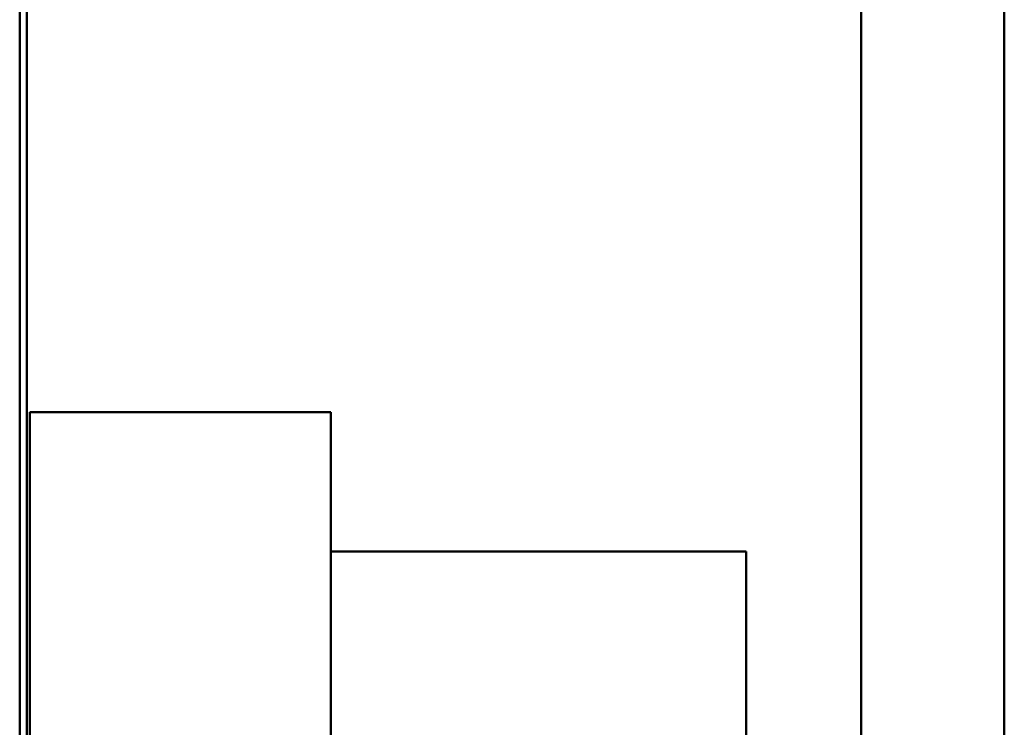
# Model space of a CAD drawing. Header units: inches. Extents: x 1 to 203, y 4 to 128.
# Tile 10 of 127: x 56.042 to 57.417, y 20.696 to 21.684. Entities that reach past the tile are written whole.
import ezdxf

# ---------------------------------------------------------------- set-up
doc = ezdxf.new("R2010")
doc.units = ezdxf.units.IN
doc.header["$LTSCALE"] = 6
doc.header["$MEASUREMENT"] = 0
doc.layers.add('Visible (ANSI)', color=7, linetype='Continuous', lineweight=50)

msp = doc.modelspace()

# ---------------------------------------------------------------- linework, layer by layer
at = {"layer": 'Visible (ANSI)'}
for p, q in [((56.0416, 17.0853), (56.0416, 27.3773)), ((56.0516, 22.6313), (56.0516, 20.6345)), ((57.2166, 20.3969), (57.2166, 22.0157)), ((57.4166, 22.0157), (57.4166, 20.3969)), ((56.0559, 21.136), (56.0559, 20.5586)), ((56.4759, 21.136), (56.0559, 21.136)), ((56.4759, 21.136), (56.4759, 20.5586)), ((57.0559, 20.9413), (56.4759, 20.9413)), ((57.0559, 20.0657), (57.0559, 20.9413))]:
    msp.add_line(p, q, dxfattribs=at)

doc.saveas('drawing.dxf')
